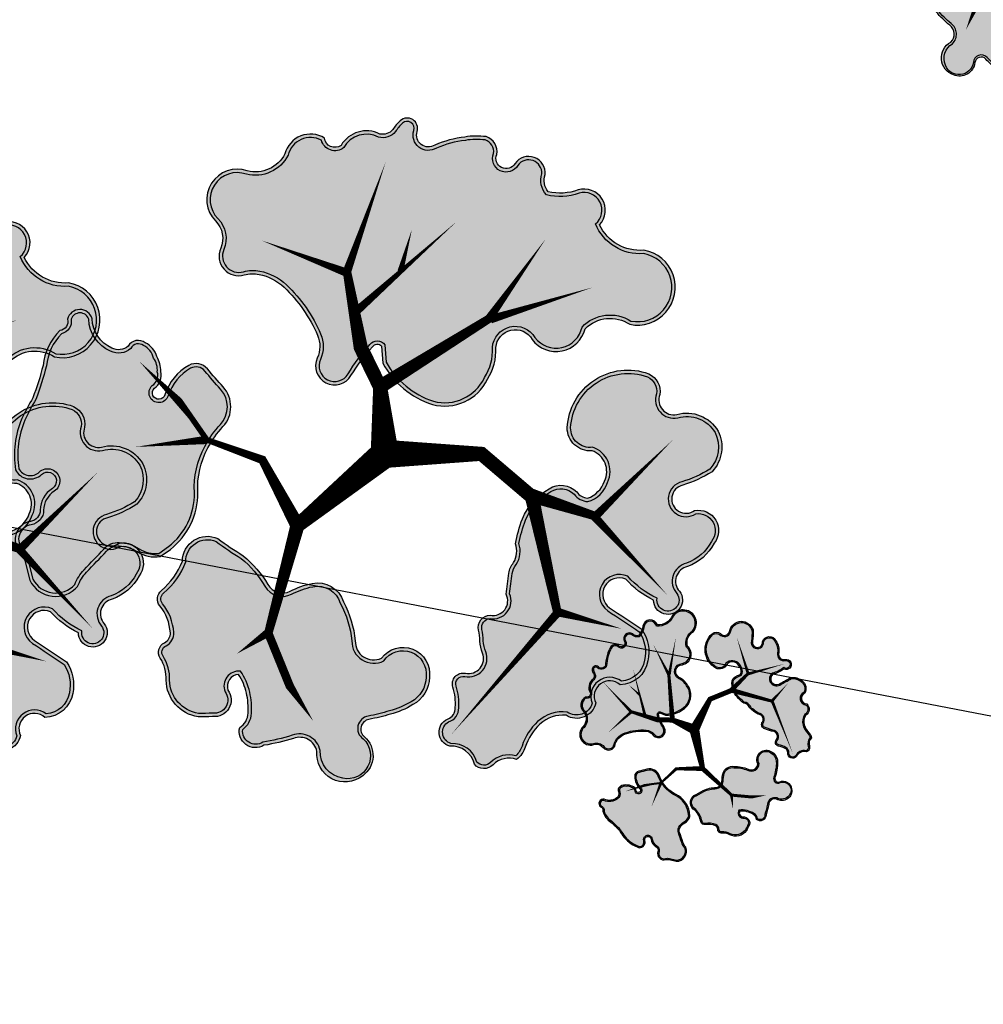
# Model space of a CAD drawing. Header units: metres. Extents: x 0 to 60282398, y -11592309 to 5708004.
# Tile 68 of 136: x 32353366 to 32353388, y 5707833 to 5707856. Entities that reach past the tile are written whole.
import ezdxf

# ---------------------------------------------------------------- set-up
doc = ezdxf.new("R2010")
doc.units = ezdxf.units.M
doc.header["$LTSCALE"] = 0.75
doc.layers.get('0').update_dxf_attribs({"linetype": 'CONTINUOUS'})
doc.layers.get('DEFPOINTS').update_dxf_attribs({"linetype": 'CONTINUOUS'})
for name, color, linetype, transparency in [('10414944$0$PF-Krone', 33, 'CONTINUOUS', 0.7), ('10414944$0$PF-Krone_SOL', 70, 'CONTINUOUS', 0.7), ('10414944$0$ST-Baum', 7, 'CONTINUOUS', 0.7)]:
    doc.layers.add(name, color=color, linetype=linetype, transparency=transparency)
doc.layers.add('10414944$0$PF-Stamm', color=7, linetype='CONTINUOUS', true_color=0x5f5144, transparency=0.7)

# ---------------------------------------------------------------- blocks, each defined once
blk = doc.blocks.new('19-A2-A0')
at = {"layer": 'DEFPOINTS'}
blk.add_lwpolyline([(-489.15, -204.65), (489.15, -204.65), (489.15, 204.65), (-489.15, 204.65)], close=True, dxfattribs=at)
blk = doc.blocks.new('10414944$0$PF-BAUM_12')
at = {"layer": '10414944$0$PF-Krone_SOL', "transparency": 33554457}
h = blk.add_hatch(color=256, dxfattribs=at)
h.dxf.hatch_style = 1
h.set_gradient(color1=(88, 186, 72), color2=(175, 217, 170), tint=1, name='INVSPHERICAL')
edge = h.paths.add_edge_path()
edge.add_arc((-1.2758, 1.3994), 0.541, 250.24695, 303.42795)
edge.add_arc((-0.5984, 0.4188), 0.6511, 94.3691, 125.64085, ccw=False)
edge.add_arc((-0.5871, 0.2707), 0.7996, 79.90604, 94.3691, ccw=False)
edge.add_arc((-0.4074, 1.2805), 0.2261, 259.90604, 345.03676)
edge.add_arc((3.3556, 0.2748), 3.669, 162.18441, 165.03676, ccw=False)
edge.add_arc((-0.2456, 1.4321), 0.1137, 342.18441, 421.4181)
edge.add_arc((-0.3772, 1.1907), 0.3886, 61.4181, 105.41791)
edge.add_arc((-0.4936, 1.6129), 0.0494, 76.86771, 285.41791, ccw=False)
edge.add_arc((-0.4342, 1.767), 0.1165, 245.55227, 317.8819)
edge.add_arc((-0.4413, 1.8543), 0.1901, 299.50673, 335.70732)
edge.add_arc((-0.3904, 1.8889), 0.1664, 317.30956, 366.51685)
edge.add_arc((-0.3153, 1.9138), 0.0904, 356.14997, 452.32983)
edge.add_arc((-0.2837, 2.1143), 0.1157, 186.39549, 252.21854, ccw=False)
edge.add_arc((-0.1459, 2.1399), 0.2556, 124.29677, 188.65244, ccw=False)
edge.add_arc((-0.3624, 2.4158), 0.0972, 318.21291, 468.93962)
edge.add_arc((-0.4455, 2.5549), 0.0698, 219.68848, 317.56803, ccw=False)
edge.add_arc((-0.5987, 2.0825), 0.4392, 76.91022, 116.54495)
edge.add_arc((-1.4951, 4.5572), 2.1964, 281.7611, 288.58893, ccw=False)
edge.add_arc((-1.0114, 0.8578), 1.5496, 91.33232, 98.00209)
edge.add_arc((-1.1102, 1.691), 0.7109, 99.4638, 131.76215)
edge.add_arc((-1.4773, 2.1554), 0.1252, 148.24675, 256.0758)
edge.add_arc((-1.5238, 1.968), 0.068, -114.95559, 76.0758, ccw=False)
edge.add_arc((-1.6369, 1.7248), 0.2002, 65.04441, 122.10831)
edge.add_arc((-1.7899, 1.9686), 0.0876, 221.63135, 302.10831, ccw=False)
edge.add_arc((-1.9603, 1.8172), 0.1403, 41.63135, 166.86476)
edge.add_arc((-2.3449, 1.9519), 0.2684, 321.94948, 337.47523, ccw=False)
edge.add_line((-2.1335, 1.7864), (-2.2407, 1.6721))
edge.add_arc((-2.0502, 1.5575), 0.2224, 148.95684, 261.83304)
edge.add_arc((-2.0149, 1.0239), 0.3205, 78.77175, 102.0334, ccw=False)
edge.add_arc((0.8412, 15.4111), 14.3475, 258.77175, 259.65948)
edge.add_arc((-1.7568, 1.1728), 0.1259, 30.35605, 79.65948, ccw=False)
edge.add_arc((-1.8871, 1.0965), 0.2769, -0.49344, 30.35605, ccw=False)
edge.add_arc((-1.3602, 1.092), 0.25, 179.50656, 221.3188)
edge.add_line((-1.548, 0.9269), (-1.4587, 0.8902))
edge = h.paths.add_edge_path()
edge.add_arc((-2.0595, -1.0849), 0.2169, 117.74302, 251.42792, ccw=False)
edge.add_arc((-2.2535, -0.7961), 0.1343, 313.86708, 413.87286)
edge.add_arc((-1.1381, 0.5382), 1.6051, 221.524, 229.78899, ccw=False)
edge.add_arc((-2.2843, -0.4137), 0.1251, 108.79801, 243.70289, ccw=False)
edge.add_arc((-2.2657, -0.171), 0.1376, 244.61148, 299.82424)
edge.add_arc((-2.4922, 0.2242), 0.593, 299.82424, 314.8752)
edge.add_arc((-2.3634, 0.0948), 0.4104, 314.8752, 336.56068)
edge.add_arc((-2.0604, -0.1191), 0.0893, 34.54703, 142.23332)
edge.add_arc((-2.2509, -0.0174), 0.1288, 205.94005, 338.60504, ccw=False)
edge.add_arc((-1.1082, 0.8264), 1.5473, 211.54423, 215.57485, ccw=False)
edge.add_arc((-2.1647, 0.1359), 0.2879, 123.29344, 204.40631, ccw=False)
edge.add_arc((-2.4675, 0.6266), 0.289, 300.05521, 335.40006)
edge.add_arc((-2.1302, 0.4722), 0.0819, 58.40023, 155.40006, ccw=False)
edge.add_arc((-2.0455, 0.6099), 0.0798, 238.40023, 306.42037)
edge.add_arc((-2.2163, 0.8415), 0.3675, 306.42037, 341.49291)
edge.add_arc((-1.7884, 0.6982), 0.0838, 72.42881, 161.49291, ccw=False)
edge.add_arc((-1.597, 1.3024), 0.5499, 252.42881, 281.6379)
edge.add_arc((-1.3833, 0.6006), 0.1928, 8.24792, 122.23097, ccw=False)
edge.add_arc((1.4313, 0.4424), 2.6303, 175.94647, 181.0704)
edge.add_arc((-2.004, 0.487), 0.8109, 332.60613, 353.35791, ccw=False)
edge.add_arc((-1.1696, 0.0546), 0.1289, 152.60613, 239.81282)
edge.add_arc((-1.5709, -0.6354), 0.6693, 44.46317, 59.81282, ccw=False)
edge.add_arc((-1.2417, -0.3122), 0.208, -40.16629, 44.46317, ccw=False)
edge.add_arc((-1.7965, -0.0425), 0.8201, 308.5293, 330.49613, ccw=False)
edge.add_arc((-1.2134, -0.8063), 0.142, 120.58152, 237.17398)
edge.add_arc((-1.3033, -1.1297), 0.2045, -64.491, 86.39602, ccw=False)
edge.add_arc((-1.343, -1.1115), 0.2397, 240.47541, 302.23358, ccw=False)
edge.add_arc((-1.2125, -0.7918), 0.5839, 226.36645, 244.79518, ccw=False)
edge.add_arc((-0.7205, -0.1508), 1.3901, 222.94294, 229.9249, ccw=False)
edge.add_arc((-1.7937, -1.1495), 0.076, 42.91905, 173.49923)
edge.add_arc((-2.058, -1.1133), 0.1908, 248.28955, 351.67144, ccw=False)
edge = h.paths.add_edge_path()
edge.add_arc((1.2059, -0.0381), 0.6649, 150.77336, 194.55575)
edge.add_arc((0.911, -0.0942), 0.3659, 197.65987, 276.75263)
edge.add_arc((0.9525, -0.0442), 0.4134, 270.21516, 305.52412)
edge.add_arc((1.2637, -0.512), 0.1494, -27.72253, 118.39088, ccw=False)
edge.add_arc((1.6106, -0.6627), 0.2295, 159.27348, 288.79741)
edge.add_arc((1.6267, -1.1446), 0.2709, -1.08302, 77.66915, ccw=False)
edge.add_arc((2.1687, -1.0477), 0.2897, 200.61319, 382.93371)
edge.add_arc((2.7072, -0.7257), 0.3429, 147.82265, 217.59096, ccw=False)
edge.add_arc((2.4468, -0.3829), 0.1629, 259.44798, 409.15154)
edge.add_arc((2.7989, 0.0617), 0.4045, 199.71733, 232.62112, ccw=False)
edge.add_arc((2.5485, -0.1163), 0.1368, 103.25927, 162.29814, ccw=False)
edge.add_arc((2.4584, 0.1299), 0.1274, 297.47519, 447.50208)
edge.add_arc((2.4597, 0.3353), 0.0783, 98.81569, 273.11837, ccw=False)
edge.add_arc((2.4, 0.5247), 0.1217, 293.02703, 374.92908)
edge.add_arc((2.0245, 0.3266), 0.5439, 24.94831, 42.11835)
edge.add_arc((1.7775, 0.1571), 0.8417, 39.39937, 55.74996)
edge.add_arc((2.2887, 0.9354), 0.0906, 104.71311, 245.58293, ccw=False)
edge.add_arc((2.2455, 1.1001), 0.0797, 284.71311, 435.28689)
edge.add_arc((2.1786, 0.8455), 0.3429, 75.28689, 90.15444)
edge.add_arc((2.192, 1.2908), 0.1034, 200.54383, 262.03398, ccw=False)
edge.add_arc((1.8708, 1.2323), 0.2255, 5.65523, 92.28552)
edge.add_arc((1.8923, 1.533), 0.0813, 129.46734, 248.0142, ccw=False)
edge.add_arc((1.6377, 1.5925), 0.2029, 0.94133, 108.02708)
edge.add_arc((1.5516, 2.0411), 0.2568, 198.80376, 275.23109, ccw=False)
edge.add_arc((1.081, 1.9053), 0.2335, 13.10923, 167.22877)
edge.add_arc((0.6671, 1.9992), 0.1909, 279.30028, 347.22877, ccw=False)
edge.add_arc((0.7224, 1.6615), 0.1513, 99.30028, 228.80917)
edge.add_arc((0.4652, 1.3676), 0.2392, 21.17444, 48.80917, ccw=False)
edge.add_arc((0.3242, 1.313), 0.3904, -10.78567, 21.17444, ccw=False)
edge.add_arc((-0.3793, 1.447), 1.1066, 325.74486, 349.21433, ccw=False)
edge.add_arc((0.3558, 0.9464), 0.2172, 278.26632, 325.74486, ccw=False)
edge.add_arc((0.408, 0.5869), 0.146, 98.26632, 271.67308)
edge.add_arc((0.4514, -0.8972), 1.3387, 79.76747, 91.67308, ccw=False)
edge.add_arc((0.6892, 0.3779), 0.0423, -16.43247, 90.01007, ccw=False)
edge.add_line((0.7298, 0.3659), (0.6257, 0.2866))
edge = h.paths.add_edge_path()
edge.add_arc((-1.5552, -2.2569), 0.1724, 12.6189, 77.74549)
edge.add_arc((-1.4977, -1.992), 0.0986, 164.18162, 257.74549, ccw=False)
edge.add_arc((-1.7215, -1.8391), 0.1803, 315.6358, 396.22469)
edge.add_arc((-1.4722, -1.6964), 0.1099, 56.01675, 199.16563, ccw=False)
edge.add_arc((-1.3562, -1.5375), 0.087, 231.18436, 306.609)
edge.add_arc((-1.4968, -1.2476), 0.4081, 298.1575, 320.42177)
edge.add_arc((-1.118, -1.5607), 0.0835, 20.65344, 140.42177, ccw=False)
edge.add_arc((-0.9321, -1.4907), 0.1152, 200.65344, 324.15715)
edge.add_arc((-0.5981, -1.7319), 0.2968, 125.84331, 144.15715, ccw=False)
edge.add_arc((-1.1307, -0.9947), 0.6126, 305.84331, 313.76829)
edge.add_arc((-0.6402, -1.5068), 0.0965, 35.28302, 133.76829, ccw=False)
edge.add_arc((-0.4573, -1.4114), 0.1114, 200.86529, 329.80166)
edge.add_arc((5.9643, -14.9126), 14.8587, 114.56415, 115.19461, ccw=False)
edge.add_arc((-0.1458, -1.5341), 0.1511, 81.99944, 116.28381, ccw=False)
edge.add_arc((-0.1295, -1.2153), 0.1692, 271.62381, 322.4573)
edge.add_arc((0.4219, -2.3582), 1.1204, 101.73914, 111.86365, ccw=False)
edge.add_arc((0.2817, -1.7045), 0.4518, 61.04926, 101.19464, ccw=False)
edge.add_arc((0.4293, -1.462), 0.1686, -13.32973, 65.05413, ccw=False)
edge.add_arc((0.701, -1.5438), 0.116, 158.25367, 207.02434)
edge.add_arc((0.7267, -1.4357), 0.2061, 231.26264, 284.37765)
edge.add_arc((0.7594, -1.468), 0.1684, 276.3107, 373.18881)
edge.add_arc((1.0623, -1.3226), 0.1754, 121.90959, 217.58272, ccw=False)
edge.add_arc((1.2009, -1.5786), 0.4663, 12.49632, 119.74162, ccw=False)
edge.add_arc((1.5062, -1.4974), 0.1512, -66.22517, 7.47872, ccw=False)
edge.add_arc((1.5907, -1.7479), 0.1146, 101.81964, 224.43431)
edge.add_arc((1.3238, -2.0366), 0.2788, -26.98815, 48.41698, ccw=False)
edge.add_arc((1.3365, -2.0229), 0.2743, 258.99086, 329.2486, ccw=False)
edge.add_arc((1.6618, -1.4757), 0.8996, 229.3858, 245.17635, ccw=False)
edge.add_arc((0.9994, -2.237), 0.1097, 45.60372, 249.24478)
edge.add_arc((0.8451, -2.4465), 0.1573, -95.43505, 42.77878, ccw=False)
edge.add_arc((0.8007, -2.2203), 0.3839, 232.79997, 274.40743, ccw=False)
edge.add_arc((0.4866, -2.6064), 0.1147, 44.402, 165.1103)
edge.add_arc((0.2716, -2.5387), 0.1109, 123.38517, 339.85568, ccw=False)
edge.add_arc((0.9022, -2.3675), 0.6961, 164.26035, 186.48033, ccw=False)
edge.add_arc((0.1064, -2.2008), 0.1278, 9.9652, 176.7192)
edge.add_arc((-48.3159, -1.4499), 48.3004, 358.76613, 359.11787, ccw=False)
edge.add_arc((-0.3152, -2.3669), 0.3137, 290.47286, 336.89978, ccw=False)
edge.add_arc((-0.2908, -2.4562), 0.2217, 213.88393, 292.64339, ccw=False)
edge.add_arc((-0.5922, -2.5593), 0.1191, 350.14402, 508.44337)
edge.add_arc((-0.7458, -2.3559), 0.1504, 180.14857, 290.27908, ccw=False)
edge.add_arc((-1.1241, -2.4703), 0.2548, 26.59219, 75.66559)
edge.add_arc((-1.166, -2.6346), 0.4243, 75.66559, 104.33441)
edge.add_arc((-1.3217, -2.0253), 0.2045, 251.40462, 284.33441, ccw=False)
at = {"layer": '10414944$0$PF-Krone'}
for points in [[(-1.4587, 0.8902, 0.236302), (-0.9778, 0.9479, -0.137302), (-0.648, 1.068, -0.063191), (-0.447, 1.0579, 0.389536), (-0.189, 1.2221, -0.012446), (-0.1374, 1.3973, 0.360188), (-0.1913, 1.5319, 0.194379), (-0.4805, 1.5653, -1.286295), (-0.4824, 1.6609, 0.326511), (-0.3477, 1.6889, 0.159282), (-0.2681, 1.7761, 0.218069), (-0.2251, 1.9078, 0.446169), (-0.319, 2.0042, -0.295374), (-0.3986, 2.1015, -0.288426), (-0.29, 2.3511, 0.772377), (-0.394, 2.5078, -0.455092), (-0.4992, 2.5103, 0.174684), (-0.7949, 2.4754, -0.029801), (-1.0474, 2.4069, 0.029111), (-1.2271, 2.3923, 0.141869), (-1.5837, 2.2213, 0.508586), (-1.5074, 2.034, -1.101217), (-1.5525, 1.9063, 0.254264), (-1.7433, 1.8944, -0.366329), (-1.8554, 1.9104, 0.608209), (-2.0969, 1.8491, -0.067848), (-2.1335, 1.7864, 0), (-2.2407, 1.6721, 0.536623), (-2.0818, 1.3373, -0.101848), (-1.9525, 1.3382, 0.003873), (-1.7342, 1.2967, -0.218508), (-1.6482, 1.2364, -0.135425), (-1.6102, 1.0941, 0.184492), (-1.548, 0.9269)], [(-1.4493, 0.9145, 0.235756), (-0.9926, 0.9693, -0.137109), (-0.65, 1.0939, -0.063191), (-0.4424, 1.0835, 0.389536), (-0.2141, 1.2288, -0.012446), (-0.1622, 1.4053, 0.360188), (-0.2037, 1.5091, 0.194379), (-0.4736, 1.5402, -1.313113), (-0.4736, 1.6855, 0.345734), (-0.3643, 1.7094, 0.172714), (-0.2901, 1.7907, 0.230529), (-0.2512, 1.9073, 0.475615), (-0.3219, 1.9779, -0.304436), (-0.4244, 2.098, -0.284585), (-0.3075, 2.3706, 0.726016), (-0.3802, 2.4848, -0.402009), (-0.5128, 2.4867, 0.170881), (-0.7849, 2.4513, -0.030277), (-1.0444, 2.381, 0.029443), (-1.2231, 2.3665, 0.140272), (-1.5634, 2.2045, 0.497246), (-1.5012, 2.0592, -1.101217), (-1.5634, 1.8827, 0.254264), (-1.7295, 1.8724, -0.366329), (-1.8748, 1.8931, 0.61415), (-2.072, 1.8412, -0.070819), (-2.1138, 1.7695, 0), (-2.2198, 1.6564, 0.525075), (-2.0824, 1.3638, -0.0983), (-1.9475, 1.3638, 0.003873), (-1.7295, 1.3222, -0.218508), (-1.6257, 1.2496, -0.135425), (-1.5842, 1.0939, 0.177651), (-1.5323, 0.9486)], [(0.6257, 0.2866, 0.193395), (0.5624, -0.2052, 0.359494), (0.9541, -0.4575, 0.155295), (1.1927, -0.3806, -0.740727), (1.396, -0.5815, 0.634154), (1.6845, -0.88, -0.357816), (1.8975, -1.1497, 1.020458), (2.4355, -0.9348, -0.314188), (2.417, -0.5431, 0.765274), (2.5534, -0.2597, -0.144564), (2.4182, -0.0747, -0.263459), (2.5171, 0.0169, 0.767513), (2.4639, 0.2571, -0.951478), (2.4477, 0.4126, 0.373398), (2.5177, 0.556, 0.075059), (2.428, 0.6914, 0.071464), (2.2513, 0.8529, -0.705879), (2.2657, 1.023, 0.771312), (2.2657, 1.1771, 0.064963), (2.1777, 1.1884, -0.27493), (2.0952, 1.2545, 0.397091), (1.8618, 1.4576, -0.568927), (1.8406, 1.5958, 0.504511), (1.575, 1.7854, -0.346415), (1.3085, 1.9583, 0.796288), (0.8532, 1.957, -0.305389), (0.698, 1.8108, 0.634062), (0.6227, 1.5476, -0.121167), (0.6883, 1.454, -0.140363), (0.7077, 1.2399, -0.102764), (0.5353, 0.8241, -0.21018), (0.387, 0.7314, 0.944057), (0.4123, 0.4409, -0.051995), (0.6892, 0.4202, -0.500995), (0.7298, 0.3659)], [(0.6458, 0.2692, 0.190937), (0.5874, -0.198, 0.360145), (0.9525, -0.4315, 0.157291), (1.1788, -0.3585, -0.740752), (1.4198, -0.5921, 0.643471), (1.6826, -0.853, -0.360113), (1.9236, -1.145, 1.005174), (2.4128, -0.9479, -0.325759), (2.4055, -0.5134, 0.812791), (2.5369, -0.2798, -0.149118), (2.3909, -0.0755, -0.272395), (2.5077, 0.0413, 0.751835), (2.4639, 0.2311, -0.928423), (2.4401, 0.4377, 0.358623), (2.4931, 0.5472, 0.074197), (2.4083, 0.6744, 0.071015), (2.2383, 0.8302, -0.698214), (2.2591, 1.0482, 0.771312), (2.2591, 1.152, 0.066315), (2.1761, 1.1624, -0.286763), (2.0696, 1.2488, 0.408934), (1.8579, 1.4313, -0.545784), (1.8141, 1.6065, 0.489703), (1.5804, 1.7598, -0.350827), (1.2834, 1.9512, 0.798701), (0.8786, 1.9512, -0.305389), (0.7022, 1.7851, 0.634062), (0.6399, 1.5672, -0.121167), (0.7125, 1.4634, -0.140363), (0.7333, 1.235, -0.102764), (0.5568, 0.8095, -0.21018), (0.3908, 0.7057, 0.944057), (0.4115, 0.4669, -0.051616), (0.6918, 0.4462, -0.532673), (0.7514, 0.3497)], [(-2.1286, -1.2905, -0.65991), (-2.1605, -0.8929, 0.466338), (-2.1744, -0.6876, -0.036078), (-2.3398, -0.5259, -0.667578), (-2.3247, -0.2952, 0.245683), (-2.1973, -0.2903, 0.065767), (-2.0738, -0.1961, 0.094904), (-1.9868, -0.0685, 0.507802), (-2.131, -0.0644, -0.653541), (-2.3667, -0.0738, -0.017589), (-2.4268, 0.0169, -0.369479), (-2.3227, 0.3765, 0.155455), (-2.2047, 0.5063, -0.450466), (-2.0873, 0.542, 0.305827), (-1.9981, 0.5457, 0.154239), (-1.8678, 0.7248, -0.409437), (-1.7631, 0.7781, 0.128143), (-1.4861, 0.7637, -0.54286), (-1.1924, 0.6283, 0.022361), (-1.1986, 0.3932, -0.090795), (-1.284, 0.1139, 0.400005), (-1.2344, -0.0569, -0.067076), (-1.0933, -0.1666, -0.387019), (-1.0828, -0.4464, -0.096143), (-1.2857, -0.6841, 0.557693), (-1.2904, -0.9256, -0.773495), (-1.2152, -1.3143, -0.276189), (-1.4612, -1.3201, -0.080584), (-1.6154, -1.2144, -0.030474), (-1.7381, -1.0978, 0.640635), (-1.8692, -1.1409, -0.484398)], [(-2.2272, -1.1718, -0.377035), (-2.1418, -0.911, 0.462758), (-2.1582, -0.6671, -0.036793), (-2.3239, -0.5046, -0.650672), (-2.3251, -0.3233, 0.226885), (-2.1843, -0.3129, 0.065767), (-2.0555, -0.2145, 0.102669), (-1.9578, -0.0664, 0.560734), (-2.154, -0.0518, -0.672352), (-2.3442, -0.0605, -0.017696), (-2.4038, 0.0291, -0.366993), (-2.309, 0.3543, 0.154831), (-2.181, 0.4955, -0.450466), (-2.1009, 0.5198, 0.305827), (-1.9827, 0.5248, 0.154239), (-1.8432, 0.7165, -0.409437), (-1.7709, 0.7533, 0.13033), (-1.476, 0.7393, -0.546373), (-1.2186, 0.6272, 0.02192), (-1.2246, 0.3945, -0.090238), (-1.3071, 0.1259, 0.400005), (-1.2475, -0.0793, -0.067076), (-1.1118, -0.1848, -0.390762), (-1.1042, -0.4314, -0.096389), (-1.3005, -0.6626, 0.568263), (-1.2983, -0.9513, -0.791061), (-1.2278, -1.2915, -0.279339), (-1.4492, -1.297, -0.081396), (-1.5981, -1.195, -0.030819), (-1.7198, -1.0793, 0.674462), (-1.888, -1.14, -0.76422)], [(-1.3869, -2.2192, 0.292073), (-1.5186, -2.0883, -0.432551), (-1.5925, -1.9652, 0.366883), (-1.576, -1.7325, -0.720884), (-1.4107, -1.6053, 0.341522), (-1.3043, -1.6073, 0.097453), (-1.1823, -1.5075, -0.576003), (-1.0399, -1.5313, 0.597917), (-0.8388, -1.5581, -0.08008), (-0.772, -1.4913, 0.034593), (-0.7069, -1.4371, -0.458286), (-0.5614, -1.451, 0.630565), (-0.361, -1.4674, -0.002751), (-0.2127, -1.3986, -0.15072), (-0.1247, -1.3845, 0.225513), (0.0047, -1.3184, -0.044205), (0.194, -1.2613, -0.176981), (0.5004, -1.3091, -0.356005), (0.5933, -1.5008, 0.216074), (0.5977, -1.5965, 0.235998), (0.7779, -1.6354, 0.449828), (0.9233, -1.4296, -0.443521), (0.9696, -1.1737, -0.505384), (1.6561, -1.4777, -0.333159), (1.5672, -1.6358, 0.592663), (1.5088, -1.8281, -0.341427), (1.5722, -2.1632, -0.316536), (1.2841, -2.2922, -0.069009), (1.0762, -2.1586, 1.23095), (0.9605, -2.3396, -0.688656), (0.8302, -2.6031, -0.183568), (0.5686, -2.5261, 0.581478), (0.3758, -2.5769, -1.382341), (0.2106, -2.4461, -0.097258), (0.2322, -2.1787, 0.890608), (-0.0212, -2.1935, -0.001535), (-0.0267, -2.4899, -0.205393), (-0.2055, -2.6607, -0.357852), (-0.4749, -2.5797, 0.826532), (-0.6937, -2.497, -0.521291), (-0.8962, -2.3563, 0.217457), (-1.061, -2.2235, 0.125748), (-1.2711, -2.2235, -0.14468)], [(-1.3656, -2.1984, 0.270797), (-1.5131, -2.0629, -0.432551), (-1.5675, -1.9722, 0.354737), (-1.5553, -1.7285, -0.649808), (-1.424, -1.6226, 0.359616), (-1.292, -1.6303, 0.097453), (-1.1623, -1.5241, -0.576003), (-1.0642, -1.5405, 0.597917), (-0.8177, -1.5733, -0.08008), (-0.7567, -1.5124, 0.034593), (-0.6889, -1.4559, -0.446057), (-0.5843, -1.4638, 0.599943), (-0.343, -1.4877, -0.002629), (-0.2015, -1.4221, -0.15559), (-0.1264, -1.4105, 0.218765), (0.0207, -1.3401, -0.04262), (0.1991, -1.2868, -0.177473), (0.4886, -1.3323, -0.354321), (0.5684, -1.4932, 0.222706), (0.5772, -1.6133, 0.240128), (0.7826, -1.661, 0.456345), (0.9471, -1.4178, -0.452999), (0.9829, -1.1961, -0.504186), (1.6305, -1.4822, -0.325283), (1.5589, -1.611, 0.587825), (1.491, -1.847, -0.341406), (1.5495, -2.1506, -0.312164), (1.2921, -2.2672, -0.067854), (1.0938, -2.1394, 1.19624), (0.9451, -2.3614, -0.679338), (0.8305, -2.577, -0.183947), (0.5857, -2.5065, 0.573485), (0.351, -2.5689, -1.514783), (0.2386, -2.4604, -0.105945), (0.2588, -2.1803, 0.910696), (-0.0472, -2.1926, -0.001511), (-0.0526, -2.4842, -0.20139), (-0.2151, -2.6365, -0.344816), (-0.4477, -2.573, 0.767089), (-0.7104, -2.4752, -0.515063), (-0.8701, -2.3505, 0.223578), (-1.0546, -2.1983, 0.125748), (-1.2775, -2.1983, -0.125245)]]:
    blk.add_lwpolyline(points, format="xyb", close=True, dxfattribs=at)
at = {"layer": '10414944$0$PF-Stamm'}
for points in [[(0.0456, -0.1011, 0.2167, 0.1084, 0), (-0.7801, 0.1666, 0.1084, 0.065, 0), (-0.4991, 0.6653, 0.065, 0.0433, 0), (-0.5991, 1.1076, 0.0433, 0.0433, 0), (-0.4753, 1.4051, 0.065, 1.976742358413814e-14, 0), (-0.3709, 1.869, 0, 0, 0)], [(0.0456, -0.1011, 0.2167, 0.1084, 0), (0.458, 0.2037, 0.1084, 0.1084, 0), (0.6352, 0.4942, 0.1084, 0.065, 0), (1.0621, 0.8906, 0.065, 0, 0), (0.9169, 1.5817, 0, 0, 0)], [(-0.5991, 1.1076, 0.065, 0, 0), (-0.9411, 1.541, 0, 0, 0)], [(1.0734, 0.8981, 0.065, 0, 0), (1.9382, 1.1002, 0, 0, 0)], [(0.8405, 0.6849, 0.0657, 0.065, 0), (0.8408, 0.6755, 0.065, 0, 0), (1.8499, 0.3936, 0, 0, 0)], [(1.2915, 0.5526, 0.0455, 1.248468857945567e-14, 0), (1.6095, 0.6515, 0, 0, 0)], [(0.4766, 0.1999, 0.1084, 0.065, 0), (1.3496, -0.2158, 0.065, 0, 0), (2.1032, -0.2533, 0, 0, 0)], [(-0.7801, 0.1666, 0.1084, 0.065, 0), (-1.5906, -0.088, 0.065, 0, 0), (-1.8608, 0.029, 0, 0, 0)], [(0.0456, -0.1011, 0.2167, 0.1084, 0), (0.4458, -0.7261, 0.1084, 0.1084, 0), (0.3792, -1.2094, 0.1084, 0.065, 0), (0.5139, -1.7227, 0.065, 2.236840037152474e-14, 0), (1.3267, -1.9065, 0, 0, 0)], [(-1.5855, -0.0745, 0.065, 0.065, 0), (-1.8491, -0.4467, 0.065, 0, 0), (-1.9786, -0.7431, 0, 0, 0)], [(1.3551, -0.2293, 0.065, 0, 0), (1.9846, -0.7587, 0, 0, 0), (1.9985, -0.7574, 0, 0, 0)], [(0.3792, -1.2284, 0.1084, 0.065, 0), (-0.2688, -1.8764, 0.065, 0, 0), (-1.4983, -1.6926, 0, 0, 0)], [(0.5086, -1.7124, 0.065, 0, 0), (0.297, -2.5257, 0, 0, 0)], [(-0.2593, -1.8859, 0.065, 0, 0), (-0.1056, -2.3597, 0, 0, 0), (-0.2688, -2.6512, 0, 0, 0)]]:
    blk.add_lwpolyline(points, format="xyseb", dxfattribs=at)
blk = doc.blocks.new('10414944')
at = {"layer": '10414944$0$ST-Baum', "xscale": 1.884181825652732, "yscale": 1.884181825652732, "zscale": 0.7850757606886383}
blk.add_blockref('10414944$0$PF-BAUM_12', (32353390.966, 5707857.118), dxfattribs=at)
at = {"layer": '10414944$0$ST-Baum'}
for p, xscale, yscale, zscale, rotation in [((32353373.651, 5707846.086), 2.971407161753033, 2.971407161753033, 1.238086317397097, 57.40868327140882), ((32353360.526, 5707845.341), 2.971407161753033, 2.971407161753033, 1.238086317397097, 57.40868327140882), ((32353380.972, 5707839.653), 1.049357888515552, 1.049357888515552, 0.4372324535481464, 120)]:
    blk.add_blockref('10414944$0$PF-BAUM_12', p, dxfattribs=dict(at, xscale=xscale, yscale=yscale, zscale=zscale, rotation=rotation))

msp = doc.modelspace()

# ---------------------------------------------------------------- block references
msp.add_blockref('10414944', (0, 0))
at = {"xscale": 0.25, "yscale": 0.25, "zscale": 0.25, "rotation": 349.0867958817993}
msp.add_blockref('19-A2-A0', (32353428.528, 5707884.314), dxfattribs=at)

doc.saveas('drawing.dxf')
